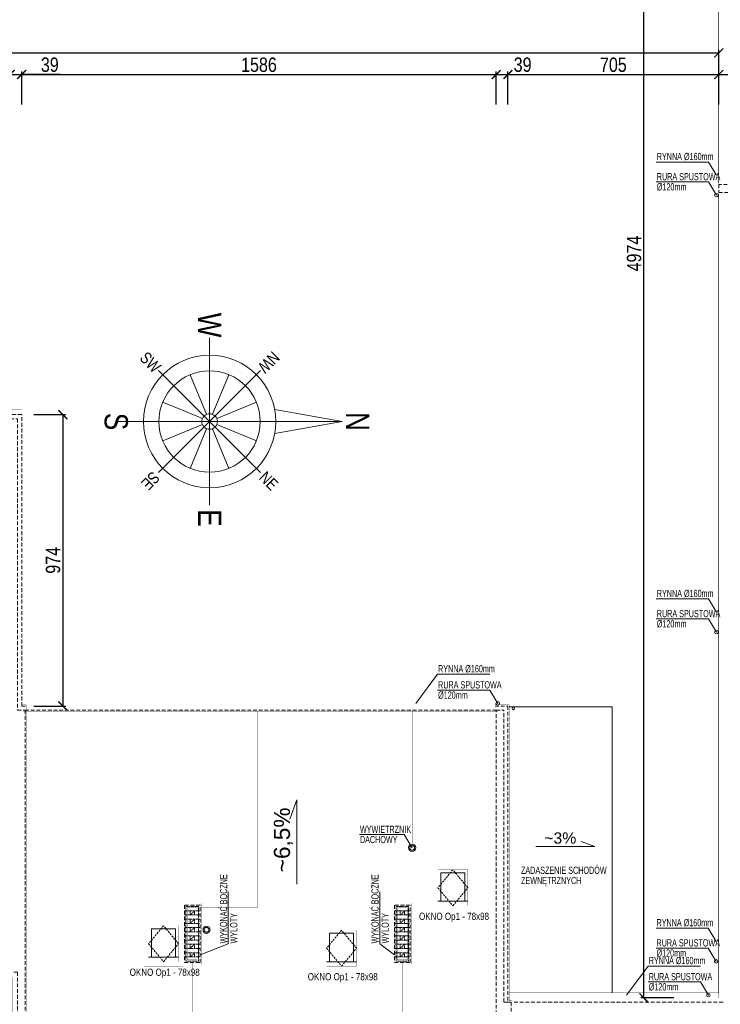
# Model space of a CAD drawing. Header units: millimetres. Extents: x 18880 to 99371, y -5529 to 27899.
# Tile 151 of 158: x 61355 to 63697, y 17309 to 20599. Entities that reach past the tile are written whole.
import ezdxf

# ---------------------------------------------------------------- set-up
doc = ezdxf.new("R2010")
doc.units = ezdxf.units.MM
doc.linetypes.add('DASHED', pattern=[19.05, 12.7, -6.35])
for name, color, linetype, lineweight in [('AA_HATCH', 252, 'Continuous', 0), ('AA_OPIS', 2, 'Continuous', 0), ('AA_WIDOK', 254, 'Continuous', 0), ('AP hath', 45, 'Continuous', 0), ('AP hath widok ciemniejszy', 252, 'Continuous', 0), ('AP opis', 51, 'Continuous', 13), ('AP wymiary', 40, 'Continuous', 0)]:
    doc.layers.add(name, color=color, linetype=linetype, lineweight=lineweight)
doc.styles.add('ARIAL', font='arial.ttf')
doc.styles.add('DIM07', font='romans.shx', dxfattribs={"width": 0.7})
doc.styles.add('Dimensions', font='arial.ttf', dxfattribs={"width": 0.8})
doc.dimstyles.new('arch100', dxfattribs={"dimscale": 2, "dimtxt": 24, "dimasz": 15, "dimexe": 5, "dimexo": 20, "dimgap": 4, "dimtad": 1, "dimdec": 1, "dimrnd": 0.5, "dimdsep": 46, "dimtxsty": 'Dimensions', "dimblk": 'ARCHTICK', "dimcen": 2.5, "dimazin": 0, "dimtfac": 1, "dimtdec": 1, "dimtmove": 1, "dimatfit": 3, "dimldrblk": 'NONE', "dimfxl": 50, "dimfxlon": 1, "dimarcsym": 0})

# ---------------------------------------------------------------- blocks, each defined once
blk = doc.blocks.new('Op1')
at = {"layer": 'AA_OPIS', "linetype": 'DASHED', "ltscale": 0.5}
blk.add_lwpolyline([(65, 135), (15, 75), (65, 15), (115, 75), (65, 135)], dxfattribs=at)
at = {"layer": 'AA_WIDOK', "const_width": 0.3}
blk.add_lwpolyline([(0, 0), (130, 0), (130, 150), (0, 150)], close=True, dxfattribs=at)
blk.add_lwpolyline([(15, 15), (115, 15), (115, 135), (15, 135), (15, 15)], dxfattribs=at)
at = {"layer": 'AA_WIDOK'}
for points in [[(105, 125), (25, 125)], [(25, 125), (25, 30)], [(105, 30), (105, 125)], [(15, 30), (115, 30)]]:
    blk.add_lwpolyline(points, dxfattribs=at)
at = {"layer": 'AA_OPIS', "insert": (68.9, -8.3), "char_height": 24, "width": 450, "attachment_point": 2, "style": 'ARIAL'}
blk.add_mtext('{\\W0.8;OKNO Op1 - 78x98}', dxfattribs=at)
blk = doc.blocks.new('róża wiatrów')
at = {"layer": 'AP hath'}
for p, q in [((-2.85, 6.88), (-18.51, 44.69)), ((2.85, 6.88), (18.51, 44.69)), ((-44.69, 18.51), (-6.88, 2.85)), ((6.88, 2.85), (44.69, 18.51)), ((-44.69, -18.51), (-6.88, -2.85)), ((-18.51, -44.69), (-2.85, -6.88)), ((18.51, -44.69), (2.85, -6.88)), ((6.88, -2.85), (44.69, -18.51))]:
    blk.add_line(p, q, dxfattribs=at)
blk.add_circle((0, 0), 48.37, dxfattribs=at)
at = {"layer": 'AP opis'}
for p, q in [((0, 126.51), (-11.59, 62.19)), ((0, -89.3), (0, 126.51)), ((0, 126.51), (11.59, 62.19)), ((-48.68, 48.68), (48.68, -48.68)), ((-48.68, -48.68), (48.68, 48.68)), ((-80, 0), (80, 0))]:
    blk.add_line(p, q, dxfattribs=at)
at = {"layer": 'AP opis', "ltscale": 0.5}
for q in [(80, 0), (68.84, 0)]:
    blk.add_line((63.26, 0), q, dxfattribs=at)
at = {"layer": 'AP opis'}
for radius in [63.26, 7.44]:
    blk.add_circle((0, 0), radius, dxfattribs=at)
at = {"layer": 'AP opis', "char_height": 22.33, "attachment_point": 5, "style": 'Dimensions'}
for s, insert in [('N', (0, 141.4)), ('W', (-92.09, 0)), ('E', (92.09, 0)), ('S', (0, -89.3))]:
    blk.add_mtext(s, dxfattribs=dict(at, insert=insert))
at = {"layer": 'AP opis', "char_height": 11.163, "attachment_point": 5, "style": 'Dimensions'}
for s, insert, rotation in [('NW', (-56.57, 56.57), 315), ('NE', (56.57, 56.57), 45), ('SW', (-56.57, -56.57), 45), ('SE', (56.57, -56.57), 315)]:
    blk.add_mtext(s, dxfattribs=dict(at, insert=insert, rotation=rotation))
blk = doc.blocks.new('_ARCHTICK')
at = {"color": 0, "linetype": 'ByBlock', "ltscale": 0.1, "const_width": 0.15}
blk.add_lwpolyline([(-0.5, -0.5), (0.5, 0.5)], dxfattribs=at)
blk = doc.blocks.new('*D462')
at = {"layer": 'AP wymiary', "color": 0, "lineweight": -2, "transparency": 16777216}
for p, q in [((61323, 20315.6), (61323, 20425.6)), ((61323, 20415.6), (61362, 20415.6)), ((61362, 20315.6), (61362, 20425.6)), ((61491.4, 20415.6), (61362, 20415.6))]:
    blk.add_line(p, q, dxfattribs=at)
at = {"layer": 'Defpoints', "color": 0, "transparency": 16777216}
for p in [(61362, 20415.6), (61362, 19279.5), (61323, 19265.5)]:
    blk.add_point(p, dxfattribs=at)
at = {"layer": 'AP wymiary', "color": 0, "lineweight": -2, "transparency": 16777216, "xscale": 30, "yscale": 30, "zscale": 30, "rotation": 180}
blk.add_blockref('_ARCHTICK', (61323, 20415.6), dxfattribs=at)
at = {"layer": 'AP wymiary', "color": 0, "lineweight": -2, "transparency": 16777216, "xscale": 30, "yscale": 30, "zscale": 30}
blk.add_blockref('_ARCHTICK', (61362, 20415.6), dxfattribs=at)
at = {"layer": 'AP wymiary', "color": 0, "transparency": 16777216, "insert": (61455.9, 20448.2), "char_height": 48, "attachment_point": 5, "style": 'Dimensions'}
blk.add_mtext('39', dxfattribs=at)
blk = doc.blocks.new('_None')
blk = doc.blocks.new('*D463')
at = {"layer": 'AP wymiary', "color": 0, "lineweight": -2, "transparency": 16777216}
for p, q in [((61362, 20315.6), (61362, 20425.6)), ((61362, 20415.6), (62948, 20415.6)), ((62948, 20315.6), (62948, 20425.6))]:
    blk.add_line(p, q, dxfattribs=at)
at = {"layer": 'Defpoints', "color": 0, "transparency": 16777216}
for p in [(62948, 20415.6), (61362, 19279.5), (62948, 18291.5)]:
    blk.add_point(p, dxfattribs=at)
at = {"layer": 'AP wymiary', "color": 0, "lineweight": -2, "transparency": 16777216, "xscale": 30, "yscale": 30, "zscale": 30, "rotation": 180}
blk.add_blockref('_ARCHTICK', (61362, 20415.6), dxfattribs=at)
at = {"layer": 'AP wymiary', "color": 0, "lineweight": -2, "transparency": 16777216, "xscale": 30, "yscale": 30, "zscale": 30}
blk.add_blockref('_ARCHTICK', (62948, 20415.6), dxfattribs=at)
at = {"layer": 'AP wymiary', "color": 0, "transparency": 16777216, "insert": (62155, 20448.1), "char_height": 48, "attachment_point": 5, "style": 'Dimensions'}
blk.add_mtext('1586', dxfattribs=at)
blk = doc.blocks.new('*D464')
at = {"layer": 'AP wymiary', "color": 0, "lineweight": -2, "transparency": 16777216}
for p, q in [((62948, 20315.6), (62948, 20425.6)), ((62948, 20415.6), (62987, 20415.6)), ((62987, 20315.6), (62987, 20425.6))]:
    blk.add_line(p, q, dxfattribs=at)
at = {"layer": 'Defpoints', "color": 0, "transparency": 16777216}
for p in [(62987, 20415.6), (62948, 18291.5), (62987, 18305.5)]:
    blk.add_point(p, dxfattribs=at)
at = {"layer": 'AP wymiary', "color": 0, "lineweight": -2, "transparency": 16777216, "xscale": 30, "yscale": 30, "zscale": 30, "rotation": 180}
blk.add_blockref('_ARCHTICK', (62948, 20415.6), dxfattribs=at)
at = {"layer": 'AP wymiary', "color": 0, "lineweight": -2, "transparency": 16777216, "xscale": 30, "yscale": 30, "zscale": 30}
blk.add_blockref('_ARCHTICK', (62987, 20415.6), dxfattribs=at)
at = {"layer": 'AP wymiary', "color": 0, "transparency": 16777216, "insert": (63036.3, 20448.2), "char_height": 48, "attachment_point": 5, "style": 'Dimensions'}
blk.add_mtext('39', dxfattribs=at)
blk = doc.blocks.new('*D465')
at = {"layer": 'AP wymiary', "color": 0, "lineweight": -2, "transparency": 16777216}
for p, q in [((62987, 20315.6), (62987, 20425.6)), ((62987, 20415.6), (63692, 20415.6)), ((63692, 20315.6), (63692, 20425.6))]:
    blk.add_line(p, q, dxfattribs=at)
at = {"layer": 'Defpoints', "color": 0, "transparency": 16777216}
for p in [(63692, 20415.6), (63692, 19811.3), (62987, 18305.5)]:
    blk.add_point(p, dxfattribs=at)
at = {"layer": 'AP wymiary', "color": 0, "lineweight": -2, "transparency": 16777216, "xscale": 30, "yscale": 30, "zscale": 30, "rotation": 180}
blk.add_blockref('_ARCHTICK', (62987, 20415.6), dxfattribs=at)
at = {"layer": 'AP wymiary', "color": 0, "lineweight": -2, "transparency": 16777216, "xscale": 30, "yscale": 30, "zscale": 30}
blk.add_blockref('_ARCHTICK', (63692, 20415.6), dxfattribs=at)
at = {"layer": 'AP wymiary', "color": 0, "transparency": 16777216, "insert": (63339.5, 20448.1), "char_height": 48, "attachment_point": 5, "style": 'Dimensions'}
blk.add_mtext('705', dxfattribs=at)
blk = doc.blocks.new('*D466')
at = {"layer": 'AP wymiary', "color": 0, "lineweight": -2, "transparency": 16777216}
for p, q in [((63692, 20315.6), (63692, 20425.6)), ((63692, 20415.6), (64843, 20415.6)), ((64843, 20415.6), (64843, 20425.6))]:
    blk.add_line(p, q, dxfattribs=at)
at = {"layer": 'Defpoints', "color": 0, "transparency": 16777216}
for p in [(64843, 20415.6), (64843, 20376.2), (63692, 19811.3)]:
    blk.add_point(p, dxfattribs=at)
at = {"layer": 'AP wymiary', "color": 0, "lineweight": -2, "transparency": 16777216, "xscale": 30, "yscale": 30, "zscale": 30, "rotation": 180}
blk.add_blockref('_ARCHTICK', (63692, 20415.6), dxfattribs=at)
at = {"layer": 'AP wymiary', "color": 0, "lineweight": -2, "transparency": 16777216, "xscale": 30, "yscale": 30, "zscale": 30}
blk.add_blockref('_ARCHTICK', (64843, 20415.6), dxfattribs=at)
at = {"layer": 'AP wymiary', "color": 0, "transparency": 16777216, "insert": (64267.5, 20448.1), "char_height": 48, "attachment_point": 5, "style": 'Dimensions'}
blk.add_mtext('1151', dxfattribs=at)
blk = doc.blocks.new('*D467')
at = {"layer": 'AP wymiary', "color": 0, "lineweight": -2, "transparency": 16777216}
for p, q in [((57859, 20388.1), (57859, 20498.1)), ((63692, 20409.4), (63692, 20498.1)), ((57859, 20488.1), (63692, 20488.1))]:
    blk.add_line(p, q, dxfattribs=at)
at = {"layer": 'Defpoints', "color": 0, "transparency": 16777216}
for p in [(63692, 20488.1), (63692, 20369.4), (57859, 20339.3)]:
    blk.add_point(p, dxfattribs=at)
at = {"layer": 'AP wymiary', "color": 0, "lineweight": -2, "transparency": 16777216, "xscale": 30, "yscale": 30, "zscale": 30, "rotation": 180}
blk.add_blockref('_ARCHTICK', (57859, 20488.1), dxfattribs=at)
at = {"layer": 'AP wymiary', "color": 0, "lineweight": -2, "transparency": 16777216, "xscale": 30, "yscale": 30, "zscale": 30}
blk.add_blockref('_ARCHTICK', (63692, 20488.1), dxfattribs=at)
at = {"layer": 'AP wymiary', "color": 0, "transparency": 16777216, "insert": (60775.5, 20520.6), "char_height": 48, "attachment_point": 5, "style": 'Dimensions'}
blk.add_mtext('5833', dxfattribs=at)
blk = doc.blocks.new('*D468')
at = {"layer": 'AP wymiary', "color": 0, "lineweight": -2, "transparency": 16777216}
for p, q in [((63541.4, 22304.5), (63431.4, 22304.5)), ((63441.4, 17330.5), (63441.4, 22304.5)), ((63541.4, 17330.5), (63431.4, 17330.5))]:
    blk.add_line(p, q, dxfattribs=at)
at = {"layer": 'Defpoints', "color": 0, "transparency": 16777216}
for p in [(63441.4, 22304.5), (63692, 22304.5), (63692, 17330.5)]:
    blk.add_point(p, dxfattribs=at)
at = {"layer": 'AP wymiary', "color": 0, "lineweight": -2, "transparency": 16777216, "xscale": 30, "yscale": 30, "zscale": 30}
for p, rotation in [((63441.4, 22304.5), 90), ((63441.4, 17330.5), 270)]:
    blk.add_blockref('_ARCHTICK', p, dxfattribs=dict(at, rotation=rotation))
at = {"layer": 'AP wymiary', "color": 0, "transparency": 16777216, "insert": (63408.9, 19817.5), "char_height": 48, "attachment_point": 5, "rotation": 90, "style": 'Dimensions'}
blk.add_mtext('4974', dxfattribs=at)
blk = doc.blocks.new('*D470')
at = {"layer": 'AP wymiary', "color": 0, "lineweight": -2, "transparency": 16777216}
for p, q in [((61402, 19279.5), (61509.4, 19279.5)), ((61499.4, 19279.5), (61499.4, 18305.5)), ((61402, 18305.5), (61509.4, 18305.5))]:
    blk.add_line(p, q, dxfattribs=at)
at = {"layer": 'Defpoints', "color": 0, "transparency": 16777216}
for p in [(61362, 19279.5), (61362, 18305.5), (61499.4, 18305.5)]:
    blk.add_point(p, dxfattribs=at)
at = {"layer": 'AP wymiary', "color": 0, "lineweight": -2, "transparency": 16777216, "xscale": 30, "yscale": 30, "zscale": 30}
for p, rotation in [((61499.4, 19279.5), 90), ((61499.4, 18305.5), 270)]:
    blk.add_blockref('_ARCHTICK', p, dxfattribs=dict(at, rotation=rotation))
at = {"layer": 'AP wymiary', "color": 0, "transparency": 16777216, "insert": (61466.9, 18792.5), "char_height": 48, "attachment_point": 5, "rotation": 90, "style": 'Dimensions'}
blk.add_mtext('974', dxfattribs=at)

msp = doc.modelspace()

# ---------------------------------------------------------------- linework, layer by layer
at = {"layer": 'AA_OPIS'}
for points in [[(63684.04516, 20079.20123), (63657.51565, 20123.37984), (63483.05776, 20123.37984)], [(63684.04516, 20012.51587), (63657.51565, 20056.69449), (63483.05776, 20056.69449)], [(63684.04516, 18619.20123), (63657.51565, 18663.37984), (63483.05776, 18663.37984)], [(63684.04516, 18552.51587), (63657.51565, 18596.69449), (63483.05776, 18596.69449)], [(62679.58053, 18314.51587), (62752.05776, 18411.90475), (62926.51565, 18411.90475)], [(62953.04516, 18314.51587), (62926.51565, 18358.69449), (62752.05776, 18358.69449)], [(62281.62569, 17710.85205), (62281.62569, 17991.71688), (62257.88188, 17927.56619)], [(62666.96931, 17832.3399), (62640.4398, 17876.51851), (62490.75496, 17876.51851)], [(63080.71851, 17836.26581), (63277.32389, 17836.26581), (63232.41841, 17852.88647)], [(61958.04516, 17474.51587), (62051.7396, 17510.75449), (62051.7396, 17685.21238)], [(62608.04516, 17474.51587), (62559.35072, 17510.75449), (62559.35072, 17685.21238)], [(63683.04516, 17519.20123), (63656.51565, 17563.37984), (63482.05776, 17563.37984)], [(63683.04516, 17452.51587), (63656.51565, 17496.69449), (63482.05776, 17496.69449)], [(63383.58053, 17339.51587), (63456.05776, 17436.90475), (63630.51565, 17436.90475)], [(63657.04516, 17339.51587), (63630.51565, 17383.69449), (63456.05776, 17383.69449)]]:
    msp.add_lwpolyline(points, dxfattribs=at)
at = {"layer": 'AA_WIDOK', "color": 4, "const_width": 0.3}
for points in [[(56308.04516, 22287.51587), (63675.04516, 22287.51587), (63675.04516, 17347.51587)], [(56354.54516, 22303.51587), (63691.04516, 22303.51587), (63691.04516, 20052.51587)], [(64783.04516, 20052.51587), (63688.04516, 20052.51587), (63688.04516, 20017.51587), (64181.04516, 20017.51587)], [(63691.04516, 20017.51587), (63691.04516, 17347.51587)], [(59523.04516, 19296.51587), (61362.04516, 19296.51587), (61362.04516, 19283.51587)], [(62987.04516, 18322.51587), (61366.04516, 18322.51587)], [(62944.04516, 18306.51587), (61377.04516, 18306.51587)], [(62987.04516, 18309.51587), (62987.04516, 18322.51587)], [(63692.04516, 17347.51587), (62991.04516, 17347.51587)], [(63692.04516, 17331.51587), (62991.04516, 17331.51587)]]:
    msp.add_lwpolyline(points, dxfattribs=at)
at = {"layer": 'AA_WIDOK'}
for points, const_width in [([(63692.04516, 22304.51587), (63692.04516, 20052.51587)], 0.3), ([(63692.04516, 20017.51587), (63692.04516, 17330.51587), (62991.04516, 17330.51587)], 0.3), ([(62944.04516, 18305.51587), (61377.04516, 18305.51587)], 0.3), ([(62991.04516, 18291.51587), (63323.04516, 18291.51587)], 0.3), ([(63323.04516, 18291.51587), (63323.04516, 17347.51587)], 0.3), ([(61377.04516, 17371.51587), (62944.04516, 17371.51587)], 0.5)]:
    msp.add_lwpolyline(points, dxfattribs=dict(at, const_width=const_width))
at = {"layer": 'AA_WIDOK', "linetype": 'DASHED'}
for points in [[(64787.04516, 20048.51587), (63692.04516, 20048.51587), (63692.04516, 20021.51587), (64787.04516, 20021.51587)], [(61373.04516, 18305.51587), (61362.04516, 18305.51587), (61362.04516, 19279.51587), (61319.04516, 19279.51587)], [(62948.04516, 18291.51587), (61373.04516, 18291.51587)], [(62944.04516, 18305.51587), (62987.04516, 18305.51587), (62987.04516, 17316.51587), (62998.04516, 17316.51587), (62998.04516, 15476.51587), (62973.04516, 15476.51587)], [(63002.04516, 15462.51587), (62959.04516, 15462.51587), (62959.04516, 16437.51587), (62948.04516, 16437.51587), (62948.04516, 18291.51587), (62973.04516, 18291.51587)], [(62987.04516, 17316.51587), (62973.04516, 17316.51587), (62973.04516, 18291.51587)], [(61958.04516, 17448.51587), (61958.04516, 17640.51587), (61906.04516, 17640.51587), (61906.04516, 17448.51587), (61958.04516, 17448.51587)], [(62660.04516, 17448.51587), (62660.04516, 17640.51587), (62608.04516, 17640.51587), (62608.04516, 17448.51587), (62660.04516, 17448.51587)], [(63706.04516, 17316.51587), (63002.04516, 17316.51587)]]:
    msp.add_lwpolyline(points, dxfattribs=at)
at = {"layer": 'AA_WIDOK', "color": 4, "const_width": 0.5}
for points in [[(61319.04516, 19283.51587), (61366.04516, 19283.51587), (61366.04516, 18309.51587), (61377.04516, 18309.51587), (61377.04516, 16433.51587), (61330.04516, 16433.51587), (61330.04516, 17398.51587), (61319.04516, 17398.51587)], [(62944.04516, 16433.51587), (62944.04516, 18309.51587), (62991.04516, 18309.51587), (62991.04516, 17320.51587), (63002.04516, 17320.51587), (63002.04516, 15458.51587), (62955.04516, 15458.51587), (62955.04516, 16433.51587)]]:
    msp.add_lwpolyline(points, close=True, dxfattribs=at)
at = {"layer": 'AA_WIDOK', "linetype": 'DASHED'}
msp.add_lwpolyline([(61323.04516, 19265.51587), (61348.04516, 19265.51587), (61348.04516, 18291.51587), (61373.04516, 18291.51587), (61373.04516, 16451.51587), (61348.04516, 16451.51587), (61348.04516, 17416.51587), (61323.04516, 17416.51587)], close=True, dxfattribs=at)
at = {"layer": 'AA_WIDOK', "color": 4, "linetype": 'Continuous'}
for points in [[(62991.04516, 18303.51587), (63335.04516, 18303.51587)], [(63335.04516, 18303.51587), (63335.04516, 17347.51587)]]:
    msp.add_lwpolyline(points, dxfattribs=at)
at = {"layer": 'AA_WIDOK', "color": 10, "const_width": 1}
for points in [[(62954.04516, 18288.51587), (61367.04516, 18288.51587)], [(61949.04516, 17631.51587), (62149.04516, 17631.51587), (62149.04516, 18288.51587)], [(62666.96931, 17832.3399), (62666.96931, 18288.51587)], [(61932.04516, 17457.51587), (61932.04516, 16454.51587)], [(62634.04516, 17457.51587), (62634.04516, 16454.51587)]]:
    msp.add_lwpolyline(points, dxfattribs=at)
at = {"layer": 'AA_WIDOK', "linetype": 'Continuous', "const_width": 0.3}
for points in [[(61964.04516, 17442.51587), (61964.04516, 17646.51587), (61900.04516, 17646.51587), (61900.04516, 17442.51587)], [(62666.04516, 17442.51587), (62666.04516, 17646.51587), (62602.04516, 17646.51587), (62602.04516, 17442.51587)]]:
    msp.add_lwpolyline(points, close=True, dxfattribs=at)
at = {"layer": 'AA_WIDOK', "linetype": 'DASHED', "ltscale": 0.25}
for points in [[(61953.04516, 17453.51587), (61953.04516, 17635.51587), (61911.04516, 17635.51587), (61911.04516, 17453.51587)], [(62655.04516, 17453.51587), (62655.04516, 17635.51587), (62613.04516, 17635.51587), (62613.04516, 17453.51587)], [(61925.04516, 17621.51587), (61939.04516, 17621.51587), (61939.04516, 17607.51587), (61925.04516, 17607.51587)], [(62627.04516, 17621.51587), (62641.04516, 17621.51587), (62641.04516, 17607.51587), (62627.04516, 17607.51587)], [(61925.04516, 17593.51587), (61939.04516, 17593.51587), (61939.04516, 17579.51587), (61925.04516, 17579.51587)], [(62627.04516, 17593.51587), (62641.04516, 17593.51587), (62641.04516, 17579.51587), (62627.04516, 17579.51587)], [(61925.04516, 17565.51587), (61939.04516, 17565.51587), (61939.04516, 17551.51587), (61925.04516, 17551.51587)], [(61925.04516, 17537.51587), (61939.04516, 17537.51587), (61939.04516, 17523.51587), (61925.04516, 17523.51587)], [(62627.04516, 17565.51587), (62641.04516, 17565.51587), (62641.04516, 17551.51587), (62627.04516, 17551.51587)], [(62627.04516, 17537.51587), (62641.04516, 17537.51587), (62641.04516, 17523.51587), (62627.04516, 17523.51587)], [(61925.04516, 17509.51587), (61939.04516, 17509.51587), (61939.04516, 17495.51587), (61925.04516, 17495.51587)], [(62627.04516, 17509.51587), (62641.04516, 17509.51587), (62641.04516, 17495.51587), (62627.04516, 17495.51587)], [(61925.04516, 17481.51587), (61939.04516, 17481.51587), (61939.04516, 17467.51587), (61925.04516, 17467.51587)], [(62627.04516, 17481.51587), (62641.04516, 17481.51587), (62641.04516, 17467.51587), (62627.04516, 17467.51587)]]:
    msp.add_lwpolyline(points, close=True, dxfattribs=at)
for points in [[(61925.04516, 17621.51587), (61906.04516, 17621.51587)], [(61925.04516, 17607.51587), (61906.04516, 17607.51587)], [(61939.04516, 17621.51587), (61925.04516, 17607.51587)], [(61939.04516, 17621.51587), (61958.04516, 17621.51587)], [(61939.04516, 17607.51587), (61958.04516, 17607.51587)], [(62627.04516, 17621.51587), (62608.04516, 17621.51587)], [(62627.04516, 17607.51587), (62608.04516, 17607.51587)], [(62641.04516, 17621.51587), (62627.04516, 17607.51587)], [(62641.04516, 17621.51587), (62660.04516, 17621.51587)], [(62641.04516, 17607.51587), (62660.04516, 17607.51587)], [(61925.04516, 17593.51587), (61906.04516, 17593.51587)], [(61925.04516, 17579.51587), (61906.04516, 17579.51587)], [(61939.04516, 17593.51587), (61925.04516, 17579.51587)], [(61939.04516, 17593.51587), (61958.04516, 17593.51587)], [(61939.04516, 17579.51587), (61958.04516, 17579.51587)], [(62627.04516, 17593.51587), (62608.04516, 17593.51587)], [(62627.04516, 17579.51587), (62608.04516, 17579.51587)], [(62641.04516, 17593.51587), (62627.04516, 17579.51587)], [(62641.04516, 17593.51587), (62660.04516, 17593.51587)], [(62641.04516, 17579.51587), (62660.04516, 17579.51587)], [(61925.04516, 17565.51587), (61906.04516, 17565.51587)], [(61925.04516, 17551.51587), (61906.04516, 17551.51587)], [(61925.04516, 17537.51587), (61906.04516, 17537.51587)], [(61939.04516, 17565.51587), (61925.04516, 17551.51587)], [(61939.04516, 17537.51587), (61925.04516, 17523.51587)], [(61939.04516, 17565.51587), (61958.04516, 17565.51587)], [(61939.04516, 17551.51587), (61958.04516, 17551.51587)], [(61939.04516, 17537.51587), (61958.04516, 17537.51587)], [(62627.04516, 17565.51587), (62608.04516, 17565.51587)], [(62627.04516, 17551.51587), (62608.04516, 17551.51587)], [(62627.04516, 17537.51587), (62608.04516, 17537.51587)], [(62641.04516, 17565.51587), (62627.04516, 17551.51587)], [(62641.04516, 17537.51587), (62627.04516, 17523.51587)], [(62641.04516, 17565.51587), (62660.04516, 17565.51587)], [(62641.04516, 17551.51587), (62660.04516, 17551.51587)], [(62641.04516, 17537.51587), (62660.04516, 17537.51587)], [(61925.04516, 17523.51587), (61906.04516, 17523.51587)], [(61925.04516, 17509.51587), (61906.04516, 17509.51587)], [(61939.04516, 17509.51587), (61925.04516, 17495.51587)], [(61939.04516, 17523.51587), (61958.04516, 17523.51587)], [(61939.04516, 17509.51587), (61958.04516, 17509.51587)], [(62627.04516, 17523.51587), (62608.04516, 17523.51587)], [(62627.04516, 17509.51587), (62608.04516, 17509.51587)], [(62641.04516, 17509.51587), (62627.04516, 17495.51587)], [(62641.04516, 17523.51587), (62660.04516, 17523.51587)], [(62641.04516, 17509.51587), (62660.04516, 17509.51587)], [(61925.04516, 17495.51587), (61906.04516, 17495.51587)], [(61925.04516, 17481.51587), (61906.04516, 17481.51587)], [(61939.04516, 17481.51587), (61925.04516, 17467.51587)], [(61939.04516, 17495.51587), (61958.04516, 17495.51587)], [(61939.04516, 17481.51587), (61958.04516, 17481.51587)], [(62627.04516, 17495.51587), (62608.04516, 17495.51587)], [(62627.04516, 17481.51587), (62608.04516, 17481.51587)], [(62641.04516, 17481.51587), (62627.04516, 17467.51587)], [(62641.04516, 17495.51587), (62660.04516, 17495.51587)], [(62641.04516, 17481.51587), (62660.04516, 17481.51587)], [(61925.04516, 17467.51587), (61906.04516, 17467.51587)], [(61939.04516, 17467.51587), (61958.04516, 17467.51587)], [(62627.04516, 17467.51587), (62608.04516, 17467.51587)], [(62641.04516, 17467.51587), (62660.04516, 17467.51587)]]:
    msp.add_lwpolyline(points, dxfattribs=at)
at = {"layer": 'AA_WIDOK', "color": 10, "const_width": 1}
for points in [[(61949.04516, 17457.51587), (61949.04516, 17631.51587), (61915.04516, 17631.51587), (61915.04516, 17457.51587)], [(62651.04516, 17457.51587), (62651.04516, 17631.51587), (62617.04516, 17631.51587), (62617.04516, 17457.51587)]]:
    msp.add_lwpolyline(points, close=True, dxfattribs=at)
at = {"layer": 'AA_WIDOK', "color": 4, "linetype": 'Continuous'}
for centre in [(63684.04516, 20012.51587), (63684.04516, 18552.51587), (63683.04516, 17452.51587), (63657.04516, 17339.51587)]:
    msp.add_circle(centre, 6, dxfattribs=at)
at = {"layer": 'AA_WIDOK', "color": 4}
for centre, radius in [((62953.04516, 18314.51587), 6), ((63005.45981, 18297.51587), 4)]:
    msp.add_circle(centre, radius, dxfattribs=at)
at = {"layer": 'AA_WIDOK'}
for centre, radius in [((62666.96931, 17832.3399), 12), ((62666.96931, 17832.3399), 8), ((61979.98793, 17558.00264), 12), ((61979.98793, 17558.00264), 8)]:
    msp.add_circle(centre, radius, dxfattribs=at)

# ---------------------------------------------------------------- block references
at = {"layer": 'AA_HATCH'}
for p in [(62738.04516, 17623.37465), (62366.04516, 17421.51587)]:
    msp.add_blockref('Op1', p, dxfattribs=at)
at = {"layer": 'AA_WIDOK'}
msp.add_blockref('Op1', (61771.04516, 17436.51587), dxfattribs=at)
at = {"layer": 'AP hath widok ciemniejszy', "xscale": 3.5, "yscale": 3.5, "zscale": 3.5, "rotation": 270.0000000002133}
msp.add_blockref('róża wiatrów', (61990.03338, 19256.26086), dxfattribs=at)

# ---------------------------------------------------------------- texts
at = {"layer": 'AA_OPIS', "attachment_point": 7}
for s, insert, char_height, width, line_spacing_factor, style in [('{\\fArial Narrow|b0|i0|c238|p34;RYNNA\\fArial Narrow|b0|i0|c0|p34; \\fArial Narrow|b0|i0|c238|p34;%%C160mm}', (63484.80265, 20128.87701, 0), 24, 226.8890596, 0.85, 'DIM07'), ('{\\fArial Narrow|b0|i0|c238|p34;RURA SPUSTOWA\\fArial Narrow|b0|i0|c0|p34; \\fArial Narrow|b0|i0|c238|p34;%%C120mm}', (63484.80265, 20027.51466, 0), 24, 226.8890596, 0.85, 'DIM07'), ('{\\fArial Narrow|b0|i0|c238|p34;RYNNA\\fArial Narrow|b0|i0|c0|p34; \\fArial Narrow|b0|i0|c238|p34;%%C160mm}', (63484.80265, 18668.87701, 0), 24, 226.8890596, 0.85, 'DIM07'), ('{\\fArial Narrow|b0|i0|c238|p34;RURA SPUSTOWA\\fArial Narrow|b0|i0|c0|p34; \\fArial Narrow|b0|i0|c238|p34;%%C120mm}', (63484.80265, 18567.51466, 0), 24, 226.8890596, 0.85, 'DIM07'), ('{\\fArial Narrow|b0|i0|c238|p34;RYNNA\\fArial Narrow|b0|i0|c0|p34; \\fArial Narrow|b0|i0|c238|p34;%%C160mm}', (62753.80265, 18417.40191, 0), 24, 226.8890596, 0.85, 'DIM07'), ('{\\fArial Narrow|b0|i0|c238|p34;RURA SPUSTOWA\\fArial Narrow|b0|i0|c0|p34; \\fArial Narrow|b0|i0|c238|p34;%%C120mm}', (62753.80265, 18329.51466, 0), 24, 226.8890596, 0.85, 'DIM07'), ('{\\fArial Narrow|b0|i0|c238|p34;WYWIETRZNIK\\PDACHOWY}', (62492.49985, 17847.33868, 0), 24, 226.8890596, 0.85, 'DIM07'), ('~3%', (63108.45386, 17845.2683), 37.8, 249.4497613, 0.857143, 'ARIAL'), ('{\\W0.6;ZADASZENIE SCHODÓW\\PZEWNĘTRZNYCH}', (63030.87868, 17703.57421), 24, 563.0249032, 0.85, 'ARIAL'), ('{\\fArial Narrow|b0|i0|c238|p34;RYNNA\\fArial Narrow|b0|i0|c0|p34; \\fArial Narrow|b0|i0|c238|p34;%%C160mm}', (63483.80265, 17568.87701, 0), 24, 226.8890596, 0.85, 'DIM07'), ('{\\fArial Narrow|b0|i0|c238|p34;RURA SPUSTOWA\\fArial Narrow|b0|i0|c0|p34; \\fArial Narrow|b0|i0|c238|p34;%%C120mm}', (63483.80265, 17467.51466, 0), 24, 226.8890596, 0.85, 'DIM07'), ('{\\fArial Narrow|b0|i0|c238|p34;RYNNA\\fArial Narrow|b0|i0|c0|p34; \\fArial Narrow|b0|i0|c238|p34;%%C160mm}', (63457.80265, 17442.40191, 0), 24, 226.8890596, 0.85, 'DIM07'), ('{\\fArial Narrow|b0|i0|c238|p34;RURA SPUSTOWA\\fArial Narrow|b0|i0|c0|p34; \\fArial Narrow|b0|i0|c238|p34;%%C120mm}', (63457.80265, 17354.51466, 0), 24, 226.8890596, 0.85, 'DIM07')]:
    msp.add_mtext(s, dxfattribs=dict(at, insert=insert, char_height=char_height, width=width, line_spacing_factor=line_spacing_factor, style=style))
at = {"layer": 'AA_OPIS', "attachment_point": 7, "rotation": 90}
for s, insert, char_height, width, line_spacing_factor, style in [('~6,5%', (62268.76498, 17750.47397), 54, 356.3568019, 0.857143, 'ARIAL'), ('{\\fArial Narrow|b0|i0|c238|p34;WYKONAĆ BOCZNE WYLOTY}', (62083.16349, 17512.49938, 0), 24, 226.8890596, 0.85, 'DIM07'), ('{\\fArial Narrow|b0|i0|c238|p34;WYKONAĆ BOCZNE WYLOTY}', (62589.17905, 17512.49938, 0), 24, 226.8890596, 0.85, 'DIM07')]:
    msp.add_mtext(s, dxfattribs=dict(at, insert=insert, char_height=char_height, width=width, line_spacing_factor=line_spacing_factor, style=style))

# ---------------------------------------------------------------- dimensions: what is measured, and where the dimension line sits
at = {"layer": 'AP wymiary'}
for base, p1, p2, picture, middle in [((63441.36656, 22304.51587), (63692.04516, 17330.51587), (63692.04516, 22304.51587), '*D468', (63408.85905, 19817.51587)), ((61499.36378, 18305.51587), (61362.04516, 19279.51587), (61362.04516, 18305.51587), '*D470', (61466.85628, 18792.51587))]:
    dim = msp.add_linear_dim(base=base, p1=p1, p2=p2, angle=90, dimstyle='arch100', dxfattribs=at)
    dim.commit()
    dim.dimension.update_dxf_attribs({"geometry": picture, "text_midpoint": middle})
for base, p1, p2, picture, middle in [((63692.04516, 20488.07137), (57859.04516, 20339.29777), (63692.04516, 20369.4451), '*D467', (60775.54516, 20520.59524)), ((62948.04516, 20415.64248), (61362.04516, 19279.51587), (62948.04516, 18291.51587), '*D463', (62155.04516, 20448.14998)), ((63692.04516, 20415.64248), (62987.04516, 18305.51587), (63692.04516, 19811.34358), '*D465', (63339.54516, 20448.14998)), ((64843.04516, 20415.64248), (63692.04516, 19811.34358), (64843.04516, 20376.15068), '*D466', (64267.54516, 20448.14998))]:
    dim = msp.add_linear_dim(base=base, p1=p1, p2=p2, dimstyle='arch100', dxfattribs=at)
    dim.commit()
    dim.dimension.update_dxf_attribs({"geometry": picture, "text_midpoint": middle})
for base, p1, p2, picture, middle in [((61362.04516, 20415.64248), (61323.04516, 19265.51587), (61362.04516, 19279.51587), '*D462', (61455.89635, 20415.64248)), ((62987.04516, 20415.64248), (62948.04516, 18291.51587), (62987.04516, 18305.51587), '*D464', (63036.33861, 20415.64248))]:
    dim = msp.add_linear_dim(base=base, p1=p1, p2=p2, dimstyle='arch100', dxfattribs=at)
    dim.commit()
    dim.dimension.update_dxf_attribs({"geometry": picture, "text_midpoint": middle, "dimtype": 160})

doc.saveas('drawing.dxf')
